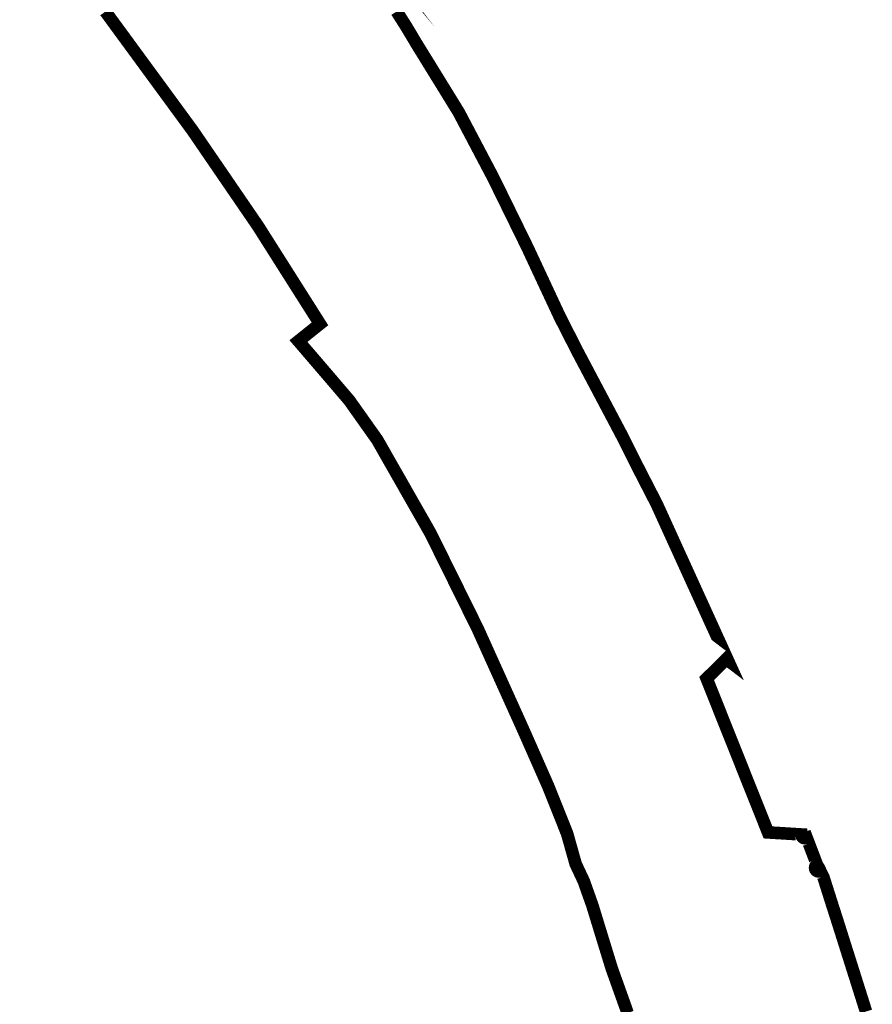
# Model space of a CAD drawing. Header units: metres. Extents: x 166223 to 168265, y 440780 to 445796.
# Tile 8 of 11: x 167309 to 167445, y 444230 to 444386. Entities that reach past the tile are written whole.
import ezdxf

# ---------------------------------------------------------------- set-up
doc = ezdxf.new("R2010")
doc.units = ezdxf.units.M
doc.header["$LTSCALE"] = 20
doc.layers.add('Beheergrens', color=10, linetype='Continuous')

msp = doc.modelspace()

# ---------------------------------------------------------------- linework, layer by layer
at = {"layer": 'Beheergrens', "const_width": 2}
for points in [[(167342.4938166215, 444426.2539215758), (167342.4924813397, 444426.2556472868), (167342.4936256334, 444426.2542789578)], [(167323.0775320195, 444387.7179243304), (167323.3718580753, 444387.3171105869), (167323.7991032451, 444386.7343633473), (167324.1699990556, 444386.2284746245), (167324.2474794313, 444386.1227941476), (167324.5341657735, 444385.7317641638), (167325.0415225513, 444385.0397475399), (167325.4265015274, 444384.5146498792), (167325.8162117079, 444383.9830990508), (167326.1642931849, 444383.5083282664), (167327.0681495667, 444382.2755002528), (167326.9826172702, 444382.3921632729), (167327.3185030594, 444381.9340269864), (167327.6416744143, 444381.493232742), (167328.0920484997, 444380.8789384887), (167328.5287477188, 444380.283296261), (167329.0705790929, 444379.5442575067), (167329.4979305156, 444378.9613653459), (167329.7673795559, 444378.5938464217), (167330.2525428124, 444377.9321009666), (167330.7276228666, 444377.2841086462), (167331.1502430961, 444376.7076696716), (167331.4252608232, 444376.3325552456), (167331.7740777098, 444375.8567814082), (167332.1173217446, 444375.3886087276), (167332.3750979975, 444375.037011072), (167332.7227628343, 444374.5628086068), (167333.0480299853, 444374.1191557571), (167333.3822324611, 444373.6633154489), (167333.7604865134, 444373.147390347), (167334.1083596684, 444372.6729037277), (167334.4016688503, 444372.2728404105), (167334.6527160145, 444371.9304209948), (167334.9576938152, 444371.5144421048), (167335.1782496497, 444371.2136117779), (167335.3515060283, 444370.977296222), (167335.6569088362, 444370.5607376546), (167335.8947103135, 444370.2363848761), (167336.16940929, 444369.8617052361), (167336.4796453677, 444369.4385542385), (167336.8506474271, 444368.9325205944), (167336.9719999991, 444368.7669999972), (167337.0909865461, 444368.5932286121), (167337.4154832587, 444368.1193242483), (167337.775774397, 444367.5931446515), (167338.1919027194, 444366.9854188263), (167338.4280861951, 444366.6404885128), (167338.6525886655, 444366.3126171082), (167338.9649034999, 444365.8565024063), (167339.0014339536, 444365.8031524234), (167339.2579953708, 444365.4284637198), (167339.6829572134, 444364.8078388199), (167339.9577158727, 444364.4065743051), (167340.3490090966, 444363.8351183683), (167340.6806449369, 444363.3507878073), (167341.0132529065, 444362.8650375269), (167341.3390559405, 444362.3892253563), (167341.6509680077, 444361.9336999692), (167342.0442890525, 444361.3592825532), (167342.3562846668, 444360.903635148), (167342.6037469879, 444360.5422340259), (167342.8362095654, 444360.2027389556), (167343.1762073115, 444359.7061964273), (167343.416697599, 444359.3549774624), (167343.6411172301, 444359.0272285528), (167343.9305409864, 444358.6045457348), (167344.2497745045, 444358.1383278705), (167344.4792219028, 444357.8032362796), (167344.7878833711, 444357.3524581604), (167345.0351938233, 444356.9912788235), (167345.318215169, 444356.5779462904), (167345.7017161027, 444356.0178704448), (167345.9640415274, 444355.634762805), (167346.2412148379, 444355.2299708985), (167346.5079984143, 444354.8403524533), (167346.7972550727, 444354.4179136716), (167347.3710000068, 444353.5800000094), (167347.632168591, 444353.1679888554), (167347.8711026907, 444352.7910541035), (167348.1786682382, 444352.3058486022), (167348.4618392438, 444351.8591271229), (167348.7146991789, 444351.4602234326), (167348.9926889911, 444351.0216756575), (167349.2943946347, 444350.545714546), (167349.5766176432, 444350.1004886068), (167349.8190496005, 444349.7180357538), (167350.1253730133, 444349.2347898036), (167350.4265967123, 444348.7595889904), (167350.7267253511, 444348.2861157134), (167351.0248109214, 444347.8158655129), (167351.379579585, 444347.2561938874), (167351.7149719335, 444346.7270897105), (167352.0185984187, 444346.2480983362), (167352.2634739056, 444345.8617906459), (167352.6474585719, 444345.2560288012), (167352.9747601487, 444344.7396883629), (167353.2301699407, 444344.3367620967), (167353.5030848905, 444343.9062202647), (167353.856423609, 444343.3488044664), (167354.0992152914, 444342.965784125), (167354.3879679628, 444342.5102572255), (167354.5841199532, 444342.2008141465), (167354.8661551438, 444341.7558844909), (167355.2179983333, 444341.2008280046), (167355.4150983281, 444340.8898894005), (167355.604974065, 444340.5903475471), (167356.0342092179, 444339.9131999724), (167356.2868564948, 444339.5146317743), (167356.4781870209, 444339.2127948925), (167356.7482987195, 444338.7866753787), (167356.9847485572, 444338.4136597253), (167357.2140000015, 444338.0520000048), (167356.3541708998, 444337.3646899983), (167355.9607950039, 444337.0502424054), (167355.10062759, 444336.3626619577), (167354.6096406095, 444335.9701883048), (167353.7950000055, 444335.3190000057), (167354.2038289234, 444334.842923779), (167354.6539397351, 444334.3187752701), (167355.0737214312, 444333.8299446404), (167355.4065251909, 444333.4423987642), (167355.7519260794, 444333.0401837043), (167356.1862848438, 444332.5343782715), (167356.6422415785, 444332.0034222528), (167357.0839999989, 444331.4890000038), (167357.3044362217, 444331.2316019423), (167357.3086342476, 444331.2267000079), (167357.6770822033, 444330.796472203), (167358.045764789, 444330.3659704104), (167358.4524727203, 444329.8910673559), (167358.891617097, 444329.3782890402), (167359.2201710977, 444328.9946444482), (167359.4581778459, 444328.7167297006), (167359.7570771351, 444328.367712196), (167360.1747536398, 444327.8800013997), (167360.5030645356, 444327.496640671), (167360.9464323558, 444326.978930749), (167361.2772818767, 444326.5926057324), (167361.547264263, 444326.2773537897), (167361.7763972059, 444326.0098007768), (167361.8730000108, 444325.8970000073), (167362.2698335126, 444325.3371574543), (167362.5671429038, 444324.9177209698), (167362.7637230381, 444324.6403907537), (167362.9666851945, 444324.3540630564), (167363.1767359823, 444324.0577311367), (167363.4729987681, 444323.6397708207), (167363.6719875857, 444323.3590409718), (167363.8747487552, 444323.0729891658), (167364.0687996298, 444322.7992256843), (167364.3269023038, 444322.4350990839), (167364.6489982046, 444321.9806941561), (167364.9721214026, 444321.5248388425), (167365.2869296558, 444321.0807154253), (167365.5899069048, 444320.6532828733), (167365.8411770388, 444320.2987973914), (167366.1734059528, 444319.8300973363), (167366.3280000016, 444319.6120000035), (167366.6029439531, 444319.1300138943), (167366.8397361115, 444318.714909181), (167367.1428179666, 444318.1835963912), (167367.2820444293, 444317.9395276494), (167367.6076710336, 444317.3686931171), (167367.8857524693, 444316.8812068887), (167368.1672626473, 444316.3877099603), (167368.3373765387, 444316.0894945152), (167368.4520306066, 444315.8885020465), (167368.6536578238, 444315.535042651), (167368.6573166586, 444315.5286285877), (167368.874591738, 444315.1477379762), (167369.1467395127, 444314.6706536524), (167369.5091648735, 444314.0353096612), (167369.7937224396, 444313.536470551), (167370.0274672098, 444313.1267080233), (167370.5905171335, 444312.1396623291), (167370.8250738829, 444311.7284763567), (167371.1055814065, 444311.2367371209), (167371.3842348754, 444310.748248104), (167371.5626960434, 444310.4353996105), (167371.6345243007, 444310.3094822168), (167371.7074206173, 444310.1816924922), (167371.9539762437, 444309.7494720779), (167372.2326494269, 444309.2609485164), (167372.4460848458, 444308.8867889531), (167372.7147841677, 444308.4157499), (167372.9105072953, 444308.0726405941), (167373.0109494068, 444307.8965621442), (167373.2154037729, 444307.5381466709), (167373.4682645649, 444307.0948730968), (167373.7703141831, 444306.5653698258), (167374.0544706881, 444306.0672338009), (167374.3365923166, 444305.5726649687), (167374.6006400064, 444305.1097803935), (167374.8150000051, 444304.7340000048), (167375.1215160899, 444304.1141790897), (167375.3917139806, 444303.5677989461), (167375.7030990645, 444302.9381321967), (167376.019220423, 444302.2988879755), (167376.3174927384, 444301.6957371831), (167376.6243286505, 444301.075269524), (167376.8735576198, 444300.571291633), (167377.0930669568, 444300.1274112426), (167377.3462240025, 444299.615490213), (167377.5769828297, 444299.1488616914), (167377.8032356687, 444298.6913449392), (167377.8051997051, 444298.6873733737), (167378.1526905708, 444297.9847016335), (167378.4385598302, 444297.4066373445), (167378.6417515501, 444296.9957570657), (167378.8824185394, 444296.5090968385), (167378.9716833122, 444296.3285917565), (167378.9736075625, 444296.3246796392), (167379.0961287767, 444296.0769236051), (167379.3485783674, 444295.5664331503), (167379.5832508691, 444295.0918905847), (167379.8160313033, 444294.6211740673), (167379.9851975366, 444294.279094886), (167380.1970090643, 444293.8507806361), (167380.387794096, 444293.4649850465), (167380.6172963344, 444293.000897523), (167380.8140022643, 444292.6031290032), (167381.0289048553, 444292.1685641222), (167381.308287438, 444291.6036111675), (167381.4596765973, 444291.297479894), (167381.5555523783, 444291.1036048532), (167381.828927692, 444290.5507994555), (167382.0530725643, 444290.0975453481), (167382.2399583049, 444289.7196346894), (167382.3099999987, 444289.5780000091), (167382.3723286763, 444289.4399051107), (167382.6021240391, 444288.9307723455), (167382.6838840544, 444288.7496255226), (167382.9238485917, 444288.2179532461), (167382.9968078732, 444288.0563035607), (167383.1684376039, 444287.6760427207), (167383.4309152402, 444287.0945003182), (167383.5930310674, 444286.7353183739), (167383.9569899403, 444285.9289353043), (167384.132713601, 444285.5396039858), (167384.3434685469, 444285.07265779), (167384.5743836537, 444284.56104495), (167384.8052653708, 444284.0495061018), (167384.9194224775, 444283.7965809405), (167385.0349840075, 444283.5405441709), (167385.2603789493, 444283.0411617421), (167385.4759736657, 444282.5634925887), (167385.6689716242, 444282.1358885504), (167385.8886486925, 444281.6491745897), (167386.1053294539, 444281.1690992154), (167386.2944863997, 444280.7500052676), (167386.4691676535, 444280.3629835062), (167386.654088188, 444279.9532757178), (167386.8682450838, 444279.4787921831), (167387.0881634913, 444278.9915434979), (167387.2131195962, 444278.7146922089), (167387.3797231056, 444278.3455665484), (167387.5378000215, 444277.9953326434), (167387.7595179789, 444277.5040961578), (167388.0065542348, 444276.9567646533), (167388.2014288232, 444276.5250021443), (167388.2032286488, 444276.521014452), (167388.3610093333, 444276.1714368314), (167388.3895096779, 444276.1082915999), (167388.5512630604, 444275.7499115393), (167388.8206979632, 444275.1529527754), (167389.0420536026, 444274.6625182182), (167389.2571316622, 444274.1859922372), (167389.3908116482, 444273.8898109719), (167389.5830000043, 444273.4639999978), (167389.7790847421, 444273.0197509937), (167389.9766657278, 444272.5721120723), (167390.2179524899, 444272.0254534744), (167390.3645394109, 444271.6933465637), (167390.510367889, 444271.362957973), (167390.7324264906, 444270.8598626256), (167390.9518223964, 444270.3627998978), (167391.162556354, 444269.8853616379), (167391.3495374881, 444269.4617377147), (167391.4624878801, 444269.2058376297), (167391.6805524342, 444268.7117912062), (167391.8954909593, 444268.2248270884), (167392.165164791, 444267.6138548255), (167392.4101841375, 444267.058739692), (167392.5758136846, 444266.6834898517), (167392.7802619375, 444266.2202924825), (167392.9396057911, 444265.8592835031), (167393.1034406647, 444265.4880996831), (167393.2970362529, 444265.0494900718), (167393.5100000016, 444264.5669999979), (167393.6518678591, 444264.2120727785), (167393.6603007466, 444264.1909752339), (167393.7950165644, 444263.8539410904), (167393.9689428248, 444263.4188096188), (167394.1841239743, 444262.8804660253), (167394.3635142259, 444262.4316646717), (167394.5718546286, 444261.9104353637), (167394.726451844, 444261.5236616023), (167394.9507521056, 444260.9625036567), (167395.1468808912, 444260.4718255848), (167395.3274089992, 444260.0201775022), (167395.4306703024, 444259.7618367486), (167395.6676974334, 444259.1688385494), (167395.8971886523, 444258.5946937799), (167396.0662354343, 444258.1717698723), (167396.2278944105, 444257.7673288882), (167396.4245679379, 444257.2752879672), (167396.5390000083, 444256.9890000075), (167396.6961631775, 444256.4322361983), (167396.8220423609, 444255.9862985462), (167396.9523399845, 444255.5247082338), (167397.084310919, 444255.0571900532), (167397.207236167, 444254.6217169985), (167397.341123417, 444254.1474100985), (167397.401551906, 444253.9333370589), (167397.4999385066, 444253.5847942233), (167397.6227048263, 444253.1498841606), (167397.7272458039, 444252.779538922), (167397.9010000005, 444252.1640000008), (167398.1409387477, 444251.6538983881), (167398.4022160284, 444251.0984317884), (167398.6377788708, 444250.5976331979), (167398.9495904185, 444249.9347324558), (167399.195000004, 444249.4129999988), (167399.3464284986, 444248.986023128), (167399.5076265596, 444248.5314994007), (167399.6889453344, 444248.0202421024), (167399.8490530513, 444247.5687927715), (167400.0446482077, 444247.0172809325), (167400.2022117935, 444246.573005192), (167400.347112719, 444246.1644338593), (167400.4536622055, 444245.8640005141), (167400.5480000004, 444245.5980000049), (167400.6823298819, 444245.161135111), (167400.8076217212, 444244.7536635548), (167400.9138763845, 444244.4081043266), (167401.0773380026, 444243.8764977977), (167401.2957617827, 444243.1661444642), (167401.4629884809, 444242.6222932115), (167401.62044321, 444242.1102221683), (167401.7388755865, 444241.7250588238), (167401.8232610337, 444241.4506221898), (167402.0143334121, 444240.829220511), (167402.2397060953, 444240.0962680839), (167402.3759772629, 444239.6530897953), (167402.5109605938, 444239.2140997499), (167402.6561481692, 444238.7419236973), (167402.6571766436, 444238.7385789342), (167402.8271489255, 444238.1857985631), (167403.0263685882, 444237.5379004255), (167403.2178702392, 444236.9151026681), (167403.4000202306, 444236.3227181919), (167403.6449999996, 444235.5260000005), (167403.8055666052, 444235.0773298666), (167403.9915878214, 444234.5575320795), (167404.2061167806, 444233.9580752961), (167404.305470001, 444233.680453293), (167404.385935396, 444233.4556094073), (167404.5963293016, 444232.8677072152), (167404.7857826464, 444232.3383190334), (167404.9814257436, 444231.7916349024), (167405.2041450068, 444231.1692920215), (167405.3675160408, 444230.7127854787), (167405.459745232, 444230.455070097), (167405.6365024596, 444229.9611585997), (167405.860388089, 444229.3355565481), (167405.9930000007, 444228.9650000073), (167406.1361233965, 444228.4890958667)], [(167395.1334149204, 444339.6872200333), (167395.1246772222, 444339.7059313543), (167395.1205176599, 444339.7148388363), (167394.9513332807, 444340.0771382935), (167394.7374483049, 444340.5351616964), (167394.5146040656, 444341.0123708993), (167394.3598989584, 444341.3436637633), (167394.1416181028, 444341.8111007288), (167393.9053349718, 444342.3170886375), (167393.816372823, 444342.5075963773), (167393.6982979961, 444342.760447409), (167393.4097725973, 444343.3783093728), (167393.0542026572, 444344.1397436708), (167392.643513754, 444345.0192123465), (167392.277716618, 444345.8025476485), (167391.9690601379, 444346.4635192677), (167391.6796855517, 444347.0831997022), (167391.4232830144, 444347.6322722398), (167391.2458388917, 444348.0122594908), (167390.879443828, 444348.7968752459), (167390.5063682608, 444349.5957969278), (167390.1920000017, 444350.2690000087), (167389.899780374, 444350.8648807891), (167389.5573233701, 444351.5632032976), (167389.2368673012, 444352.2166625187), (167388.9631558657, 444352.7748022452), (167388.6957627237, 444353.3200579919), (167388.3628229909, 444353.9989733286), (167388.0354394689, 444354.6665586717), (167387.6688571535, 444355.4140764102), (167387.5566412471, 444355.6429019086), (167387.520748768, 444355.7160921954), (167387.2529562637, 444356.2621623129), (167386.9952584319, 444356.787647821), (167386.6949801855, 444357.3999613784), (167386.5668603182, 444357.6612174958), (167386.2151004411, 444358.3785099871), (167386.0308600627, 444358.7542044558), (167385.695405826, 444359.4382472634), (167385.5456751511, 444359.7435711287), (167385.2063236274, 444360.4355610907), (167384.9379401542, 444360.9828362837), (167384.6274405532, 444361.5909917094), (167384.5974095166, 444361.6479529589), (167384.3985705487, 444362.0250999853), (167384.2451891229, 444362.3160255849), (167384.0247050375, 444362.734227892), (167383.8541171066, 444363.0577898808), (167383.6257928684, 444363.4908629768), (167383.3552773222, 444364.0039622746), (167383.2144727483, 444364.2710327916), (167383.0208586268, 444364.6382696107), (167382.7700501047, 444365.1139896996), (167382.5001694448, 444365.6258847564), (167382.2952834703, 444366.0145014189), (167382.1211574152, 444366.3447743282), (167382.118398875, 444366.3500065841), (167381.8767792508, 444366.8082976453), (167381.5871508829, 444367.357649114), (167381.2046078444, 444368.0832361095), (167380.9414953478, 444368.5822936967), (167380.611840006, 444369.2075661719), (167380.2826412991, 444369.8319725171), (167380.1390374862, 444370.1043524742), (167379.9066442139, 444370.5451434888), (167379.6161245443, 444371.0961855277), (167379.3907371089, 444371.523688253), (167379.3020000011, 444371.6920000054), (167379.1888558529, 444371.8755005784), (167379.0508415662, 444372.0993363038), (167378.6700101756, 444372.7169801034), (167378.2897591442, 444373.3336826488), (167377.8636820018, 444374.0247073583), (167377.5143895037, 444374.5912004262), (167377.3109572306, 444374.921132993), (167376.9784859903, 444375.4603448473), (167376.4548234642, 444376.3096364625), (167376.0903580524, 444376.9007374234), (167375.8012921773, 444377.369553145), (167375.5291680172, 444377.8108922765), (167375.2979703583, 444378.1858555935), (167374.829144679, 444378.9462111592), (167374.4544591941, 444379.5538873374), (167374.1788135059, 444380.0009378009), (167373.9516044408, 444380.3694322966), (167373.5621206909, 444381.001108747), (167373.1847021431, 444381.6132174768), (167372.8582081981, 444382.1427351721), (167372.5590000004, 444382.6279999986), (167372.1689686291, 444383.2786524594), (167371.7566050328, 444383.9665596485), (167371.413087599, 444384.5396173), (167371.0138340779, 444385.2056541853), (167370.9633799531, 444385.2898220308), (167370.826000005, 444385.519000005), (167370.6237057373, 444385.836641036), (167370.2086697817, 444386.4883275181), (167369.8231938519, 444387.0935990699), (167369.417684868, 444387.7303263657)], [(167444.0932284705, 444228.7027860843), (167443.9713403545, 444229.0880594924), (167443.8674216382, 444229.4165338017), (167443.8029835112, 444229.6202148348), (167443.7981447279, 444229.6355096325), (167443.5952147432, 444230.2769464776), (167443.4597421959, 444230.7051586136), (167443.3414620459, 444231.0790276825), (167443.2818627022, 444231.2674139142), (167443.2815583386, 444231.268375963), (167443.1539669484, 444231.6716767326), (167443.0179543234, 444232.1015959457), (167442.8674806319, 444232.5772248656), (167442.7615431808, 444232.9120801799), (167442.7381505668, 444232.9860213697), (167442.6266659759, 444233.3384105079), (167442.4918641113, 444233.7645026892), (167442.374622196, 444234.1350900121), (167442.2835862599, 444234.4228434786), (167442.2388574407, 444234.5642257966), (167442.1026388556, 444234.9947960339), (167441.9670599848, 444235.4233442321), (167441.8330284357, 444235.8470015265), (167441.7200099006, 444236.2042392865), (167441.6190418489, 444236.5233869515), (167441.4444981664, 444237.075098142), (167441.3499405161, 444237.3739833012), (167441.3430210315, 444237.39585495), (167441.1013497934, 444238.1597481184), (167440.9770887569, 444238.5525220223), (167440.8890964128, 444238.8306550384), (167440.7469765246, 444239.2798786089), (167440.6659103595, 444239.5361188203), (167440.5115298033, 444240.0240968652), (167440.3607948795, 444240.5005514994), (167440.2439004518, 444240.8700404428), (167440.1519702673, 444241.1606205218), (167440.0000555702, 444241.6408042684), (167439.8748006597, 444242.0367197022), (167439.7371343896, 444242.471865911), (167439.6579999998, 444242.7219999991), (167439.5719406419, 444242.9902471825), (167439.4600133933, 444243.3391246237), (167439.2951793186, 444243.8529127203), (167439.1725591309, 444244.2351200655), (167439.02330672, 444244.7003401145), (167438.8683911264, 444245.183212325), (167438.6759371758, 444245.7830916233), (167438.5639999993, 444246.1320000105), (167438.4085995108, 444246.6229127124), (167438.2497024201, 444247.1248712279), (167438.0770148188, 444247.6703941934), (167437.9235615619, 444248.155155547), (167437.7235943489, 444248.7868552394), (167437.5499044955, 444249.3355443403), (167437.4773320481, 444249.5648018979), (167437.3440000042, 444249.9859999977), (167437.1725824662, 444250.3426427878), (167437.0672828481, 444250.5617239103), (167436.9868803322, 444250.729005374), (167436.8350000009, 444251.0450000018), (167436.695000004, 444250.992999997), (167436.5450000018, 444250.9780000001), (167436.3969999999, 444251.0020000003), (167436.2609999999, 444251.064000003), (167436.1440000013, 444251.1579999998), (167436.0560000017, 444251.2800000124), (167436.0020000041, 444251.4200000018), (167435.9860000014, 444251.5690000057), (167436.0089999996, 444251.7170000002), (167436.069000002, 444251.8539999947), (167436.1630000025, 444251.9720000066), (167436.2829999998, 444252.0610000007), (167436.1035058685, 444252.5310826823), (167436.0456646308, 444252.6825648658), (167435.9656648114, 444252.8920788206), (167435.8915901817, 444253.086075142), (167435.789409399, 444253.353679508), (167435.700228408, 444253.5872383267), (167435.6051991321, 444253.8361134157), (167435.528253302, 444254.0376291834), (167435.4701170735, 444254.1898839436), (167434.8247849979, 444255.8799638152), (167434.6560000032, 444256.3220000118), (167434.5150000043, 444256.2740000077), (167434.3660000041, 444256.2630000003), (167434.2199999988, 444256.2900000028), (167434.0850000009, 444256.3540000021), (167433.9710000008, 444256.4500000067), (167433.8850000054, 444256.5720000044), (167433.8340000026, 444256.7120000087), (167433.8189999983, 444256.8600000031), (167433.1586261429, 444256.9007224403), (167432.3172510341, 444256.9526064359), (167431.4775153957, 444257.0043893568), (167430.8408605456, 444257.043649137), (167429.9589800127, 444257.0980309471), (167429.2454753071, 444257.1420297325), (167428.5, 444257.1880000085), (167428.2471340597, 444257.8217056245), (167428.0437398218, 444258.3314305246), (167427.7062065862, 444259.1773202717), (167427.6304580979, 444259.3671530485), (167427.5161445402, 444259.6536334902), (167427.3800106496, 444259.9947976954), (167427.1979261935, 444260.4511183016), (167427.0813173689, 444260.7433508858), (167426.949332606, 444261.0741170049), (167426.8091302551, 444261.4254771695), (167426.615675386, 444261.9102930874), (167426.4880693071, 444262.23008582), (167426.2584175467, 444262.8056145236), (167426.1431976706, 444263.0943662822), (167425.9377209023, 444263.6093102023), (167425.8634320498, 444263.7954850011), (167425.803632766, 444263.9453475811), (167425.6612392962, 444264.3021988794), (167425.5132359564, 444264.6731090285), (167425.4111167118, 444264.9290293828), (167425.277685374, 444265.2634207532), (167425.0229793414, 444265.9017378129), (167424.8952261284, 444266.2218992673), (167424.7332393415, 444266.6278532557), (167424.7318574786, 444266.6313163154), (167424.6953645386, 444266.7227710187), (167424.1883204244, 444267.9934708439), (167423.9916648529, 444268.4863080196), (167423.6655387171, 444269.3036104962), (167423.4024116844, 444269.9630313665), (167423.2117812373, 444270.4407690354), (167422.8994869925, 444271.2234075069), (167422.6145108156, 444271.9375843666), (167422.1545708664, 444273.090236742), (167421.8517519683, 444273.8491291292), (167421.383130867, 444275.0235372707), (167421.0901857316, 444275.7576850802), (167420.4576756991, 444277.3428141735), (167419.8553289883, 444278.8523511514), (167418.7349999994, 444281.6600000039), (167419.5028544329, 444282.4141776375), (167420.043515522, 444282.9452086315), (167420.4747312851, 444283.3687437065), (167420.8807436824, 444283.7675243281), (167421.2367365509, 444284.1171763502), (167421.819901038, 444284.6899536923), (167421.8790000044, 444284.7479999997), (167421.9112274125, 444284.7234247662), (167421.9732764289, 444284.6761088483), (167422.0205530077, 444284.6400577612), (167422.0980000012, 444284.581000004), (167421.9838536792, 444284.831595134), (167421.8002638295, 444285.2346455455), (167421.5016315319, 444285.8902584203), (167421.2563400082, 444286.4287677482), (167421.246012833, 444286.4514398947), (167421.1864470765, 444286.5822096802), (167420.8553766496, 444287.3090367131), (167420.4703840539, 444288.1542437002), (167420.2095527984, 444288.7268687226), (167420.207847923, 444288.7306115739), (167419.8730801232, 444289.4655558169), (167419.5983423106, 444290.0687110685), (167419.2315088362, 444290.8740518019), (167418.9347055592, 444291.5256492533), (167418.6092787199, 444292.2400864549), (167418.2819642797, 444292.9586676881), (167418.0941743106, 444293.3709389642), (167417.7288367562, 444294.1729955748), (167417.4643605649, 444294.7536226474), (167417.1075211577, 444295.537022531), (167416.8368068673, 444296.1313446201), (167416.551552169, 444296.7575885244), (167416.2387519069, 444297.4443055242), (167415.8976743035, 444298.1931021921), (167415.775825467, 444298.4606073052), (167415.583836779, 444298.8820963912), (167415.4017545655, 444299.2818369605), (167415.1366995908, 444299.86373467), (167414.9183201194, 444300.3431617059), (167414.6433730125, 444300.9467764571), (167414.4099227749, 444301.4592896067), (167414.2944256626, 444301.7128502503), (167414.1008344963, 444302.1378573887), (167413.9196552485, 444302.5356155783), (167413.817195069, 444302.7605551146), (167413.8108072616, 444302.7745788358), (167413.6664625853, 444303.0914709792), (167413.450133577, 444303.566396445), (167413.2346030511, 444304.0395689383), (167413.2296448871, 444304.0504540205), (167412.7724712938, 444305.0541260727), (167412.6206572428, 444305.3874163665), (167412.2503223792, 444306.2004439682), (167412.038366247, 444306.6657692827), (167411.9644380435, 444306.8280701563), (167411.7117427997, 444307.3836535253), (167411.4613668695, 444307.9342533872), (167411.2807397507, 444308.3312988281), (167410.9953116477, 444308.9556757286), (167410.8991860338, 444309.1672799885), (167410.8956228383, 444309.1750112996), (167410.7870000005, 444309.4129999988), (167410.6893438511, 444309.6030411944), (167410.5452158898, 444309.8835176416), (167410.347308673, 444310.2686497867), (167410.1904620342, 444310.5738770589), (167410.0305676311, 444310.885035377), (167409.9713297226, 444311.00031377), (167409.8369357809, 444311.261847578), (167409.6944838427, 444311.5390624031), (167409.5487335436, 444311.8226959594), (167409.4204794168, 444312.0722815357), (167409.4182654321, 444312.0765900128), (167409.1660504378, 444312.5674063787), (167408.9934731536, 444312.9032458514), (167408.8250280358, 444313.2310440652), (167408.6516264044, 444313.5684877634), (167408.4909161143, 444313.8812337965), (167408.3559126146, 444314.1439538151), (167408.224279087, 444314.4001157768), (167408.1547070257, 444314.5355046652), (167408.0527442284, 444314.7339266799), (167408.0434306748, 444314.752051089), (167408.0080000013, 444314.8210000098), (167407.9611704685, 444314.9140278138), (167407.912228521, 444315.0112519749), (167407.865661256, 444315.1037587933), (167407.7914729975, 444315.2511352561), (167407.7058092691, 444315.4213079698), (167407.6640274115, 444315.5043084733), (167407.5254423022, 444315.7796105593), (167407.4006965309, 444316.027420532), (167407.254922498, 444316.3170035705), (167407.0601668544, 444316.7038895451), (167406.9527013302, 444316.9173719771), (167406.8271279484, 444317.166826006), (167406.7327029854, 444317.354403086), (167406.6239109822, 444317.5705205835), (167406.5071312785, 444317.8025057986), (167406.3951442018, 444318.0249703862), (167406.2943110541, 444318.2252774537), (167406.1426781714, 444318.5264992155), (167406.0195119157, 444318.7711714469), (167405.9006069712, 444319.0073785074), (167405.783285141, 444319.2404406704), (167405.6909637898, 444319.4238388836), (167405.5744623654, 444319.6552713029), (167405.4762857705, 444319.8503010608), (167405.3845209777, 444320.032593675), (167405.302301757, 444320.1959237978), (167405.2196089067, 444320.3601947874), (167405.1417313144, 444320.51030856), (167405.0438310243, 444320.6952795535), (167404.9591206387, 444320.8553297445), (167404.9571902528, 444320.8589769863), (167404.843365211, 444321.0740358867), (167404.7247442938, 444321.2981560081), (167404.5998185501, 444321.5341883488), (167404.5092196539, 444321.7053641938), (167404.4948064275, 444321.7325962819), (167404.3905026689, 444321.9296658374), (167404.2466585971, 444322.2014421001), (167404.0999529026, 444322.4786250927), (167404.0244435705, 444322.6212909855), (167403.8758740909, 444322.9019953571), (167403.776071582, 444323.0905603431), (167403.6427812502, 444323.3423965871), (167403.5464232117, 444323.5244536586), (167403.5388630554, 444323.538737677), (167403.4072123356, 444323.7874760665), (167403.2943505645, 444324.0007149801), (167403.1898226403, 444324.198208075), (167403.1052883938, 444324.3579254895), (167402.9833389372, 444324.5883344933), (167402.8634652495, 444324.8148215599), (167402.7350950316, 444325.05736183), (167402.6493547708, 444325.2193578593), (167402.5805383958, 444325.3493782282), (167402.4472800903, 444325.6011539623), (167402.2919510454, 444325.8946297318), (167402.1557670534, 444326.1519332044), (167402.1082784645, 444326.2416572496), (167402.0325757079, 444326.3846885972), (167401.8963251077, 444326.6421179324), (167401.7890931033, 444326.8447200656), (167401.6662898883, 444327.0767421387), (167401.5673609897, 444327.263656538), (167401.4200429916, 444327.5419963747), (167401.2915779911, 444327.7847157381), (167401.190554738, 444327.9755871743), (167401.0883747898, 444328.1686440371), (167400.9684037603, 444328.3953150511), (167400.8293209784, 444328.6580954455), (167400.7271077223, 444328.8512152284), (167400.5192280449, 444329.243979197), (167400.2222120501, 444329.8051556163), (167399.9414717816, 444330.3355809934), (167399.7425815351, 444330.7113604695), (167399.5296649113, 444331.1136411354), (167399.3020763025, 444331.5436427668), (167399.0744236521, 444331.9737654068), (167398.8193587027, 444332.4556802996), (167398.5168756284, 444333.0271861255), (167398.251644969, 444333.5283079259), (167398.2150766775, 444333.5973993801), (167398.1920000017, 444333.6409999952), (167398.1724148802, 444333.6794698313), (167398.1505161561, 444333.7224840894), (167398.1331804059, 444333.7565356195), (167398.1156209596, 444333.7910265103), (167398.0962351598, 444333.8291047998), (167398.0686492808, 444333.8832900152), (167398.0507047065, 444333.9185373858), (167398.0271080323, 444333.9648868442), (167398.0140147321, 444333.9917497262), (167397.9281102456, 444334.1592861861), (167397.763997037, 444334.4816086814), (167397.5335533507, 444334.9342059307), (167397.2548891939, 444335.4815093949), (167397.0510362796, 444335.8818816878), (167396.8969988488, 444336.1844151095), (167396.6686558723, 444336.6328865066), (167396.3705983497, 444337.2182790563), (167396.1098104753, 444337.7304730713), (167396.0108333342, 444337.9248666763), (167395.9422914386, 444338.0593668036), (167395.7418141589, 444338.4527642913), (167395.4892919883, 444338.9482897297), (167395.4474136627, 444339.032895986), (167395.4462073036, 444339.032895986), (167395.425519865, 444339.0734763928), (167395.4106891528, 444339.1025682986), (167395.3973635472, 444339.1287077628), (167395.3839770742, 444339.1549666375), (167395.3731809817, 444339.1761442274), (167395.3632896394, 444339.1955470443), (167395.3574352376, 444339.2074923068), (167395.3501850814, 444339.2230181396), (167395.3487377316, 444339.2261175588), (167395.3356579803, 444339.2541271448), (167395.3229567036, 444339.2813262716), (167395.3057528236, 444339.3190916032), (167395.2981256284, 444339.33450073), (167395.1331753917, 444339.6877329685)]]:
    msp.add_lwpolyline(points, dxfattribs=at)

doc.saveas('drawing.dxf')
